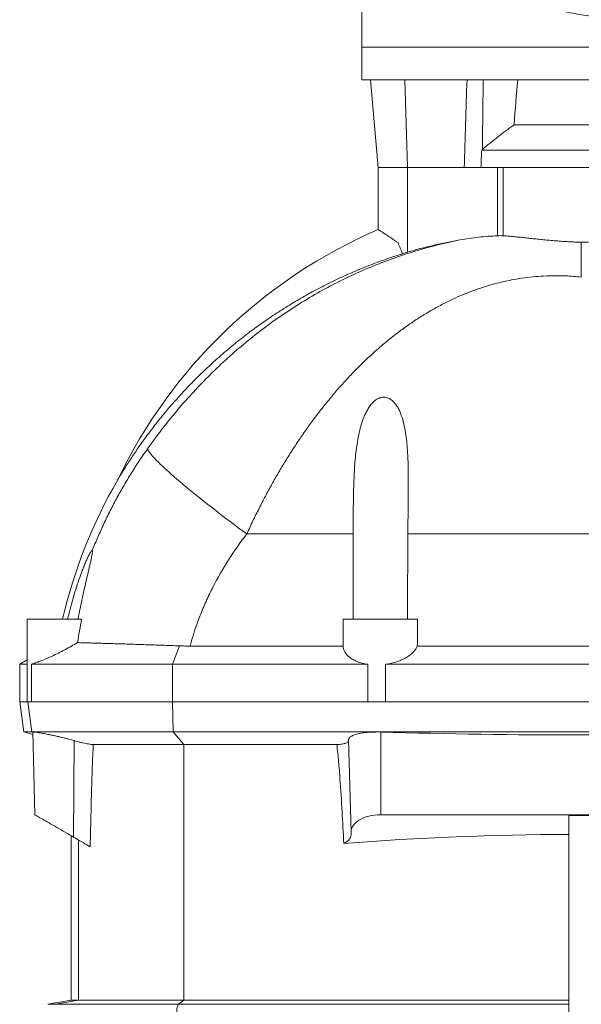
# Model space of a CAD drawing. Header units: millimetres. Extents: x -837 to 609, y -11 to 1826.
# Tile 9 of 11: x 99 to 323, y 1129 to 1521. Entities that reach past the tile are written whole.
import ezdxf

# ---------------------------------------------------------------- set-up
doc = ezdxf.new("R2010")
doc.units = ezdxf.units.MM

msp = doc.modelspace()

# ---------------------------------------------------------------- linework, layer by layer
at = {"color": 7, "linetype": 'Continuous', "lineweight": 15}
for p, q in [((235.47, 1525.48), (235.47, 1510.48)), ((235.47, 1510.48), (235.47, 1497.48)), ((235.47, 1497.48), (322.97, 1497.48)), ((238.91, 1497.48), (241.97, 1462.48)), ((322.97, 1497.48), (410.47, 1497.48)), ((296.12, 1479.48), (349.81, 1479.48)), ((283.51, 1469.74), (283.24, 1469.48)), ((283.24, 1469.48), (362.7, 1469.48)), ((241.97, 1462.48), (241.97, 1437.79)), ((253.7, 1462.48), (241.97, 1462.48)), ((276.3, 1462.48), (253.7, 1462.48)), ((289.51, 1462.48), (276.3, 1462.48)), ((291.86, 1462.48), (289.51, 1462.48)), ((101.97, 1282.48), (101.97, 1249.48)), ((101.97, 1282.48), (123.68, 1282.48)), ((227.97, 1282.48), (227.97, 1279.07)), ((227.97, 1282.48), (257.62, 1282.48)), ((227.97, 1271.74), (227.97, 1279.07)), ((166.9, 1271.74), (227.97, 1271.74)), ((257.56, 1271.74), (388.38, 1271.74)), ((101.97, 1266.21), (98.97, 1264.48)), ((98.97, 1264.48), (98.97, 1249.48)), ((101.97, 1264.48), (98.97, 1264.48)), ((103.64, 1264.48), (103.64, 1249.48)), ((159.86, 1264.48), (103.64, 1264.48)), ((237.8, 1264.48), (159.86, 1264.48)), ((237.8, 1249.48), (237.8, 1264.48)), ((401.02, 1264.48), (244.92, 1264.48)), ((244.92, 1264.48), (244.92, 1249.48)), ((98.97, 1249.48), (100.65, 1237.48)), ((101.97, 1249.48), (98.97, 1249.48)), ((101.97, 1249.48), (103.64, 1249.48)), ((159.86, 1249.48), (103.64, 1249.48)), ((237.8, 1249.48), (159.86, 1249.48)), ((237.8, 1249.48), (244.92, 1249.48)), ((401.02, 1249.48), (244.92, 1249.48)), ((100.65, 1237.48), (104.17, 1236.53)), ((100.65, 1237.48), (103.83, 1237.48)), ((104.38, 1237.48), (103.83, 1237.48)), ((104.15, 1237.42), (105.01, 1204.48)), ((160.23, 1237.48), (104.38, 1237.48)), ((241.55, 1237.48), (160.23, 1237.48)), ((404.39, 1237.48), (241.55, 1237.48)), ((241.55, 1237.48), (242.97, 1237.46)), ((230.16, 1234.43), (231.12, 1197.53)), ((164.38, 1232.44), (128.33, 1232.44)), ((225.44, 1232.44), (164.38, 1232.44)), ((402.97, 1204.48), (242.97, 1204.48)), ((317.97, 1204.17), (327.97, 1204.17)), ((317.97, 1204.17), (317.97, 1106.92)), ((119.47, 1196.13), (119.47, 1130.54)), ((119.47, 1130.54), (110.19, 1128.91)), ((119.47, 1130.54), (122.45, 1130.54)), ((122.45, 1130.54), (164.38, 1130.54)), ((164.38, 1130.54), (317.97, 1130.54))]:
    msp.add_line(p, q, dxfattribs=at)
at = {"color": 8, "linetype": 'Continuous', "lineweight": 0}
for p, q in [((410.47, 1510.48), (235.47, 1510.48)), ((252.52, 1497.48), (253.7, 1462.48)), ((253.7, 1428.8), (253.7, 1462.48)), ((289.51, 1435.32), (289.51, 1462.48)), ((291.86, 1462.48), (354.08, 1462.48)), ((291.86, 1435.32), (291.86, 1462.48)), ((231.98, 1316.41), (189.54, 1316.41)), ((253.79, 1316.41), (392.14, 1316.41)), ((159.86, 1264.48), (162.66, 1271.82)), ((159.86, 1264.48), (159.86, 1249.48)), ((103.83, 1237.48), (102.16, 1249.48)), ((160.23, 1237.48), (159.86, 1249.48)), ((104.15, 1237.39), (103.83, 1237.48)), ((164.38, 1232.44), (160.23, 1237.48)), ((242.97, 1204.48), (242.97, 1237.46)), ((120.45, 1195.56), (120.75, 1234.02)), ((164.38, 1130.54), (164.38, 1232.44)), ((122.45, 1130.54), (122.45, 1194.41)), ((113.26, 1128.91), (122.45, 1130.54)), ((162.33, 1128.91), (164.38, 1130.54)), ((110.19, 1128.91), (113.26, 1128.91)), ((113.26, 1128.91), (162.33, 1128.91)), ((162.33, 1128.91), (317.97, 1128.91))]:
    msp.add_line(p, q, dxfattribs=at)
at = {"color": 7, "linetype": 'Continuous', "lineweight": 15, "flags": 128}
for points in [[(249.91, 1432.49), (250.11, 1431.98), (250.32, 1431.47), (250.53, 1430.94), (250.75, 1430.4), (250.96, 1429.85), (251.19, 1429.3), (251.41, 1428.73), (251.64, 1428.16)], [(105.01, 1204.48), (105.02, 1204.47), (105.07, 1204.45), (105.17, 1204.38), (105.34, 1204.29), (105.57, 1204.16), (105.86, 1203.99), (106.2, 1203.79), (106.59, 1203.56), (107.04, 1203.31), (107.54, 1203.02), (108.09, 1202.7), (108.68, 1202.36), (109.31, 1202), (109.98, 1201.61), (110.69, 1201.2), (111.43, 1200.77), (112.19, 1200.33), (112.98, 1199.88), (113.79, 1199.41), (114.61, 1198.94), (115.45, 1198.45), (116.29, 1197.97), (117.13, 1197.48), (117.98, 1196.99), (118.81, 1196.51), (119.64, 1196.03), (120.45, 1195.56)], [(120.45, 1195.56), (121.19, 1195.14), (121.94, 1194.7), (122.71, 1194.26), (123.47, 1193.82), (124.23, 1193.38), (124.98, 1192.95), (125.72, 1192.52), (126.42, 1192.11), (127.1, 1191.72)]]:
    msp.add_lwpolyline(points, dxfattribs=at)
at = {"color": 8, "linetype": 'Continuous', "lineweight": 0, "flags": 128}
for points in [[(149.9, 1350.3), (150.07, 1349.95), (150.31, 1349.56), (150.6, 1349.13), (150.96, 1348.65), (151.37, 1348.14), (151.84, 1347.59), (152.36, 1347.01), (152.95, 1346.38), (153.58, 1345.72), (154.28, 1345.02), (155.03, 1344.29), (155.83, 1343.52), (156.68, 1342.72), (157.59, 1341.89), (158.54, 1341.03), (159.55, 1340.13), (160.6, 1339.21), (161.7, 1338.26), (162.84, 1337.28), (164.03, 1336.27), (165.27, 1335.24), (166.54, 1334.19), (167.86, 1333.11), (169.21, 1332.01), (170.6, 1330.9), (172.03, 1329.76), (173.48, 1328.61), (174.98, 1327.44), (176.5, 1326.25), (178.05, 1325.05), (179.62, 1323.84), (181.23, 1322.62), (182.85, 1321.39), (184.5, 1320.16), (186.16, 1318.91), (187.84, 1317.67), (189.54, 1316.41)], [(162.33, 1120.04), (162.21, 1120.18), (162.09, 1120.38), (161.98, 1120.65), (161.88, 1120.98), (161.78, 1121.37), (161.7, 1121.81), (161.63, 1122.29), (161.58, 1122.8), (161.54, 1123.35), (161.52, 1123.91), (161.51, 1124.48), (161.52, 1125.05), (161.54, 1125.61), (161.58, 1126.15), (161.63, 1126.66), (161.7, 1127.14), (161.78, 1127.58), (161.88, 1127.97), (161.98, 1128.3), (162.09, 1128.57), (162.21, 1128.77), (162.33, 1128.91)]]:
    msp.add_lwpolyline(points, dxfattribs=at)
at = {"color": 7, "linetype": 'Continuous', "lineweight": 15}
for centre, radius, start, end in [((389.97, 1929.24), 411.27, 259.4499, 280.5501), ((322.97, 1249.48), 205, 113.2722, 154.4159), ((310.97, 1237.48), 200, 149.8257, 166.9971)]:
    msp.add_arc(centre, radius, start, end, dxfattribs=at)
for centre, major_axis, ratio, start_param, end_param in [((322.97, 1205.3), (0, 411.48), 0.087489, 0.781215, 0.841542), ((242.97, 1197.64), (11.84, 0), 0.577416, 1.570796, 3.226763), ((223.13, 1196.66), (8.07, 0), 0.577416, 5.397278, 6.368356), ((322.97, 781.26), (719.5, 0), 0.57735, 1.577746, 1.702849)]:
    msp.add_ellipse(centre, major_axis=major_axis, ratio=ratio, start_param=start_param, end_param=end_param, dxfattribs=at)
for points in [[(277.38, 1497.48), (276.94, 1485.82), (276.59, 1474.15), (276.3, 1462.48)], [(283.24, 1469.48), (283.13, 1467.14), (283.03, 1464.81), (282.92, 1462.48)], [(231.98, 1316.41), (231.96, 1305.1), (231.96, 1293.79), (231.98, 1282.48)], [(253.6, 1282.48), (253.68, 1293.79), (253.74, 1305.1), (253.79, 1316.41)], [(123.68, 1282.48), (123.08, 1279.37), (122.53, 1276.25), (122.04, 1273.12)], [(257.62, 1282.48), (257.6, 1278.9), (257.58, 1275.32), (257.56, 1271.74)]]:
    msp.add_open_spline(points, degree=3, dxfattribs=at)
for points, knots in [([(283.84, 1497.48), (283.78, 1492.15), (283.66, 1482.9), (283.56, 1473.66), (283.51, 1469.74)], [0, 0, 0, 0, 0.576227, 1, 1, 1, 1]), ([(296.12, 1479.48), (295.04, 1478.7), (292.89, 1477.16), (289.72, 1474.74), (286.6, 1472.27), (284.54, 1470.58), (283.51, 1469.74)], [0, 0, 0, 0, 0.249794, 0.499599, 0.749797, 1, 1, 1, 1]), ([(241.97, 1437.79), (241.98, 1437.79), (241.99, 1437.78), (242.14, 1437.68), (242.37, 1437.53), (242.7, 1437.32), (243.11, 1437.04), (243.6, 1436.71), (244.19, 1436.33), (244.85, 1435.89), (245.59, 1435.4), (246.38, 1434.87), (247.2, 1434.31), (248.06, 1433.74), (248.96, 1433.13), (249.6, 1432.7), (249.91, 1432.49)], [0, 0, 0, 0, 0.064792, 0.141658, 0.211341, 0.281027, 0.352576, 0.424129, 0.496979, 0.569835, 0.644368, 0.718904, 0.788631, 0.858361, 0.929179, 1, 1, 1, 1]), ([(274.56, 1433.65), (272.81, 1433.32), (269.31, 1432.67), (264.08, 1431.52), (258.87, 1430.25), (255.42, 1429.29), (253.7, 1428.8)], [0, 0, 0, 0, 0.249713, 0.499425, 0.749713, 1, 1, 1, 1]), ([(289.51, 1435.32), (288.26, 1435.25), (285.76, 1435.11), (282.02, 1434.75), (278.28, 1434.28), (275.8, 1433.86), (274.56, 1433.65)], [0, 0, 0, 0, 0.249552, 0.499102, 0.749552, 1, 1, 1, 1]), ([(291.86, 1435.32), (291.51, 1435.33), (290.79, 1435.37), (289.94, 1435.34), (289.51, 1435.32)], [0, 0, 0, 0, 0.491744, 1, 1, 1, 1]), ([(322.97, 1432.72), (322.12, 1432.74), (320.43, 1432.8), (317.9, 1432.93), (315.36, 1433.08), (312.83, 1433.27), (310.3, 1433.49), (307.84, 1433.72), (305.45, 1433.97), (303.14, 1434.21), (300.87, 1434.46), (298.64, 1434.7), (296.48, 1434.92), (294.19, 1435.14), (292.7, 1435.25), (291.86, 1435.32)], [0, 0, 0, 0, 0.074095, 0.14825, 0.222346, 0.29865, 0.375017, 0.451323, 0.525398, 0.599529, 0.673604, 0.749782, 0.82602, 0.902195, 1, 1, 1, 1]), ([(322.97, 1432.72), (323.81, 1432.74), (325.51, 1432.8), (328.03, 1432.93), (330.57, 1433.08), (333.11, 1433.27), (335.63, 1433.49), (338.09, 1433.72), (340.48, 1433.97), (342.79, 1434.21), (345.06, 1434.46), (347.29, 1434.7), (349.46, 1434.92), (351.75, 1435.14), (353.24, 1435.25), (354.08, 1435.32)], [0, 0, 0, 0, 0.074095, 0.14825, 0.222346, 0.29865, 0.375017, 0.451323, 0.525398, 0.599529, 0.673604, 0.749782, 0.82602, 0.902195, 1, 1, 1, 1]), ([(322.97, 1418.85), (322.97, 1419.67), (322.97, 1421.29), (322.97, 1423.54), (322.97, 1425.67), (322.97, 1427.66), (322.97, 1429.49), (322.97, 1431.21), (322.97, 1432.2), (322.97, 1432.72)], [0, 0, 0, 0, 0.138311, 0.276727, 0.415037, 0.55736, 0.6998, 0.842122, 1, 1, 1, 1]), ([(138.07, 1338), (138.08, 1338.02), (138.09, 1338.05), (138.19, 1338.21), (138.33, 1338.44), (138.53, 1338.79), (138.87, 1339.36), (139.31, 1340.09), (140.04, 1341.28), (141.06, 1342.94), (142.4, 1345.04), (143.86, 1347.27), (145.36, 1349.5), (147.43, 1352.48), (150.11, 1356.19), (153.63, 1360.78), (157.45, 1365.47), (161.6, 1370.25), (165.9, 1374.91), (170.35, 1379.43), (174.99, 1383.85), (179.81, 1388.17), (184.83, 1392.36), (189.98, 1396.4), (195.26, 1400.27), (200.78, 1404.05), (206.56, 1407.73), (212.6, 1411.28), (218.76, 1414.62), (225.07, 1417.77), (231.53, 1420.71), (238.14, 1423.44), (244.84, 1425.95), (249.38, 1427.42), (251.64, 1428.16)], [0, 0, 0, 0, 0.0037314, 0.0062269, 0.0087916, 0.0133348, 0.0179838, 0.0256598, 0.0333467, 0.0490505, 0.0673451, 0.0856585, 0.1039875, 0.1223036, 0.1594249, 0.1965491, 0.2387571, 0.2810007, 0.3232599, 0.3655098, 0.4077229, 0.4511262, 0.494565, 0.5380159, 0.5814554, 0.6248592, 0.6712693, 0.7177078, 0.7641463, 0.8105565, 0.8579023, 0.9052781, 0.952654, 1, 1, 1, 1]), ([(253.7, 1428.8), (253.34, 1428.7), (252.64, 1428.5), (251.96, 1428.3), (251.63, 1428.2)], [0, 0, 0, 0, 0.499134, 1, 1, 1, 1]), ([(253.79, 1316.41), (253.81, 1318.92), (253.83, 1321.41), (253.88, 1326.39), (253.91, 1328.87), (253.96, 1333.82), (253.98, 1336.29), (253.95, 1341.22), (253.91, 1343.66), (253.72, 1348.51), (253.57, 1350.91), (253.19, 1354.48), (253.04, 1355.66), (252.66, 1358.01), (252.44, 1359.18), (251.89, 1361.48), (251.57, 1362.61), (250.98, 1364.26), (250.76, 1364.81), (250.4, 1365.61), (250.28, 1365.87), (250.01, 1366.4), (249.87, 1366.66), (249.43, 1367.42), (249.11, 1367.9), (248.38, 1368.82), (247.98, 1369.25), (247.29, 1369.84), (247.05, 1370.02), (246.54, 1370.34), (246.27, 1370.48), (245.7, 1370.72), (245.41, 1370.81), (244.95, 1370.91), (244.8, 1370.93), (244.48, 1370.96), (244.32, 1370.97), (243.85, 1370.97), (243.54, 1370.94), (243.07, 1370.84), (242.92, 1370.8), (242.61, 1370.7), (242.46, 1370.65), (242.02, 1370.47), (241.74, 1370.33), (241.2, 1370), (240.94, 1369.82), (240.21, 1369.24), (239.77, 1368.81), (238.96, 1367.87), (238.59, 1367.38), (237.92, 1366.37), (237.61, 1365.84), (237.05, 1364.77), (236.79, 1364.22), (236.06, 1362.55), (235.66, 1361.42), (234.95, 1359.13), (234.64, 1357.97), (234.11, 1355.63), (233.89, 1354.45), (233.49, 1352.07), (233.31, 1350.87), (233.02, 1348.46), (232.89, 1347.24), (232.56, 1343.59), (232.41, 1341.15), (232.2, 1336.25), (232.13, 1333.79), (232.04, 1328.85), (232.02, 1326.38), (231.99, 1321.41), (231.98, 1318.92), (231.98, 1316.41)], [0, 0, 0, 0, 0.0625, 0.0625, 0.125, 0.125, 0.1875, 0.1875, 0.25, 0.25, 0.3125, 0.3125, 0.34375, 0.34375, 0.375, 0.375, 0.40625, 0.40625, 0.421875, 0.421875, 0.429687, 0.429687, 0.4375, 0.4375, 0.453125, 0.453125, 0.46875, 0.46875, 0.476562, 0.476562, 0.484375, 0.484375, 0.492187, 0.492187, 0.496094, 0.496094, 0.5, 0.5, 0.507812, 0.507812, 0.511719, 0.511719, 0.515625, 0.515625, 0.523437, 0.523437, 0.53125, 0.53125, 0.546875, 0.546875, 0.5625, 0.5625, 0.578125, 0.578125, 0.59375, 0.59375, 0.625, 0.625, 0.65625, 0.65625, 0.6875, 0.6875, 0.71875, 0.71875, 0.75, 0.75, 0.8125, 0.8125, 0.875, 0.875, 0.9375, 0.9375, 1, 1, 1, 1]), ([(118.08, 1282.48), (118.7, 1285.12), (119.39, 1287.75), (120.51, 1291.67), (120.9, 1292.98), (121.71, 1295.56), (122.14, 1296.84), (123.01, 1299.37), (123.46, 1300.62), (124.16, 1302.44), (124.4, 1303.05), (124.88, 1304.23), (125.12, 1304.81), (125.62, 1305.95), (125.86, 1306.5), (126.23, 1307.28), (126.35, 1307.53), (126.59, 1308.02), (126.71, 1308.25), (126.95, 1308.69), (127.06, 1308.89), (127.28, 1309.25), (127.39, 1309.41), (127.57, 1309.66), (127.66, 1309.75), (127.8, 1309.85), (127.85, 1309.86), (127.89, 1309.83)], [0, 0, 0, 0, 0.25, 0.25, 0.375, 0.375, 0.5, 0.5, 0.625, 0.625, 0.6875, 0.6875, 0.75, 0.75, 0.8125, 0.8125, 0.84375, 0.84375, 0.875, 0.875, 0.90625, 0.90625, 0.9375, 0.9375, 0.96875, 0.96875, 1, 1, 1, 1]), ([(122.2, 1282.48), (122.7, 1285.03), (123.23, 1287.57), (124.05, 1291.36), (124.33, 1292.61), (124.89, 1295.11), (125.18, 1296.35), (125.74, 1298.81), (126.03, 1300.03), (126.58, 1302.42), (126.86, 1303.59), (127.24, 1305.3), (127.36, 1305.85), (127.58, 1306.92), (127.69, 1307.44), (127.81, 1308.15), (127.85, 1308.37), (127.91, 1308.79), (127.94, 1308.99), (127.97, 1309.34), (127.97, 1309.49), (127.96, 1309.66), (127.95, 1309.71), (127.93, 1309.78), (127.91, 1309.81), (127.89, 1309.83)], [0, 0, 0, 0, 0.25, 0.25, 0.375, 0.375, 0.5, 0.5, 0.625, 0.625, 0.75, 0.75, 0.8125, 0.8125, 0.875, 0.875, 0.90625, 0.90625, 0.9375, 0.9375, 0.96875, 0.96875, 0.984375, 0.984375, 1, 1, 1, 1]), ([(122.04, 1273.12), (121.24, 1272.63), (120.42, 1272.15), (118.75, 1271.21), (117.9, 1270.74), (116.6, 1270.05), (116.16, 1269.83), (115.29, 1269.38), (114.86, 1269.17), (113.58, 1268.53), (112.72, 1268.13), (111.46, 1267.54), (111.04, 1267.35), (110.21, 1266.99), (109.81, 1266.81), (108.63, 1266.3), (107.88, 1266), (106.82, 1265.58), (106.47, 1265.45), (105.81, 1265.2), (105.5, 1265.09), (104.61, 1264.78), (104.09, 1264.61), (103.64, 1264.48)], [0, 0, 0, 0, 0.125, 0.125, 0.25, 0.25, 0.3125, 0.3125, 0.375, 0.375, 0.5, 0.5, 0.5625, 0.5625, 0.625, 0.625, 0.75, 0.75, 0.8125, 0.8125, 0.875, 0.875, 1, 1, 1, 1]), ([(162.66, 1271.82), (161.51, 1271.86), (159.22, 1271.94), (155.86, 1272.06), (152.54, 1272.18), (149.28, 1272.28), (146.1, 1272.39), (143.05, 1272.49), (140.16, 1272.58), (137.43, 1272.66), (134.8, 1272.74), (132.3, 1272.82), (129.94, 1272.89), (127.9, 1272.95), (126.15, 1273), (124.66, 1273.04), (123.27, 1273.09), (122.45, 1273.11), (122.04, 1273.12)], [0, 0, 0, 0, 0.064801, 0.129652, 0.194453, 0.26114, 0.327883, 0.394569, 0.459225, 0.523931, 0.588586, 0.655195, 0.72186, 0.788468, 0.84112, 0.893771, 0.946886, 1, 1, 1, 1]), ([(162.66, 1271.82), (163.36, 1271.79), (164.77, 1271.75), (166.19, 1271.74), (166.9, 1271.74)], [0, 0, 0, 0, 0.499634, 1, 1, 1, 1]), ([(227.97, 1271.74), (227.98, 1271.33), (228.04, 1270.93), (228.26, 1270.14), (228.42, 1269.75), (229.06, 1268.61), (229.68, 1267.9), (230.73, 1267.08), (230.96, 1266.92), (231.43, 1266.61), (231.68, 1266.46), (232.45, 1266.04), (233.01, 1265.77), (233.93, 1265.42), (234.24, 1265.31), (234.9, 1265.1), (235.25, 1265), (236.3, 1264.73), (237.03, 1264.59), (237.8, 1264.48)], [0, 0, 0, 0, 0.125, 0.125, 0.25, 0.25, 0.5, 0.5, 0.5625, 0.5625, 0.625, 0.625, 0.75, 0.75, 0.8125, 0.8125, 0.875, 0.875, 1, 1, 1, 1]), ([(244.92, 1264.48), (245.73, 1264.59), (246.52, 1264.73), (248.04, 1265.08), (248.77, 1265.29), (250.2, 1265.77), (250.87, 1266.03), (252.12, 1266.6), (252.71, 1266.91), (254.36, 1267.89), (255.26, 1268.61), (256.17, 1269.56), (256.34, 1269.75), (256.65, 1270.14), (256.79, 1270.34), (257.18, 1270.93), (257.39, 1271.33), (257.56, 1271.74)], [0, 0, 0, 0, 0.125, 0.125, 0.25, 0.25, 0.375, 0.375, 0.5, 0.5, 0.75, 0.75, 0.8125, 0.8125, 0.875, 0.875, 1, 1, 1, 1]), ([(104.17, 1237.42), (104.17, 1237.43), (104.14, 1237.47), (104.28, 1237.47), (104.38, 1237.48)], [0, 0, 0, 0, 0.249414, 1, 1, 1, 1]), ([(104.38, 1237.48), (104.46, 1237.47), (104.64, 1237.47), (105.05, 1237.43), (105.61, 1237.36), (106.33, 1237.25), (107.18, 1237.11), (108.14, 1236.94), (109.21, 1236.74), (110.37, 1236.51), (111.62, 1236.25), (112.93, 1235.96), (114.3, 1235.66), (115.71, 1235.32), (117.14, 1234.97), (118.46, 1234.64), (119.67, 1234.32), (120.39, 1234.12), (120.75, 1234.02)], [0, 0, 0, 0, 0.054847, 0.109693, 0.173614, 0.237737, 0.301662, 0.36603, 0.4306, 0.494975, 0.56053, 0.626287, 0.69185, 0.759053, 0.826463, 0.893672, 0.946836, 1, 1, 1, 1]), ([(230.18, 1234.43), (230.17, 1234.48), (230.15, 1234.66), (230.29, 1234.97), (230.59, 1235.35), (231.07, 1235.7), (231.71, 1236.04), (232.5, 1236.35), (233.43, 1236.63), (234.48, 1236.87), (235.64, 1237.08), (236.89, 1237.24), (238.2, 1237.36), (239.43, 1237.43), (240.55, 1237.47), (241.21, 1237.47), (241.55, 1237.48)], [0, 0, 0, 0, 0.03115, 0.111224, 0.191043, 0.271047, 0.35131, 0.431301, 0.509789, 0.588538, 0.667012, 0.742883, 0.819006, 0.894869, 0.947435, 1, 1, 1, 1]), ([(242.97, 1237.46), (269.63, 1236.68), (296.29, 1236.28), (349.64, 1236.28), (376.31, 1236.68), (402.97, 1237.46)], [0, 0, 0, 0, 0.5, 0.5, 1, 1, 1, 1]), ([(120.75, 1234.02), (121.09, 1233.92), (121.78, 1233.73), (122.9, 1233.45), (124.08, 1233.17), (125.28, 1232.91), (126.41, 1232.7), (127.45, 1232.53), (128.03, 1232.47), (128.33, 1232.44)], [0, 0, 0, 0, 0.129306, 0.258607, 0.407225, 0.555816, 0.701195, 0.846543, 1, 1, 1, 1]), ([(225.44, 1232.44), (225.8, 1232.46), (226.53, 1232.51), (227.51, 1232.65), (228.36, 1232.83), (229.09, 1233.05), (229.64, 1233.3), (230.03, 1233.58), (230.13, 1233.77), (230.17, 1233.86)], [0, 0, 0, 0, 0.143338, 0.286691, 0.430112, 0.573554, 0.720159, 0.866784, 1, 1, 1, 1]), ([(127.1, 1191.72), (127.2, 1196.44), (127.35, 1203.38), (127.58, 1212.52), (127.75, 1218.43), (127.92, 1223.6), (128.09, 1228.02), (128.25, 1230.97), (128.33, 1232.44)], [0, 0, 0, 0, 0.3472097, 0.51035, 0.6734892, 0.7823367, 0.8911822, 1, 1, 1, 1]), ([(225.44, 1232.44), (225.58, 1231.3), (225.86, 1229.04), (226.28, 1224.49), (226.89, 1216.79), (227.56, 1205.93), (228.01, 1197.34), (228.23, 1193.05)], [0, 0, 0, 0, 0.086679, 0.173366, 0.346915, 0.673434, 1, 1, 1, 1])]:
    msp.add_open_spline(points, degree=3, knots=knots, dxfattribs=at)
at = {"color": 8, "linetype": 'Continuous', "lineweight": 0}
for points, knots in [([(274.56, 1433.65), (271.4, 1433.02), (268.26, 1432.3), (262.03, 1430.73), (258.93, 1429.86), (249.73, 1427.03), (243.75, 1424.85), (232.07, 1419.94), (226.37, 1417.2), (218.02, 1412.66), (215.27, 1411.08), (209.82, 1407.77), (207.13, 1406.04), (199.16, 1400.64), (194.05, 1396.81), (184.21, 1388.7), (179.48, 1384.42), (170.4, 1375.42), (166.03, 1370.7), (160.81, 1364.52), (159.77, 1363.27), (157.73, 1360.74), (156.71, 1359.46), (153.72, 1355.58), (151.78, 1352.96), (149.9, 1350.3)], [0, 0, 0, 0, 0.0625, 0.0625, 0.125, 0.125, 0.25, 0.25, 0.375, 0.375, 0.4375, 0.4375, 0.5, 0.5, 0.625, 0.625, 0.75, 0.75, 0.875, 0.875, 0.90625, 0.90625, 0.9375, 0.9375, 1, 1, 1, 1]), ([(189.54, 1316.41), (190.34, 1318.14), (191.93, 1321.59), (194.41, 1326.62), (196.94, 1331.5), (199.52, 1336.24), (202.19, 1340.92), (204.96, 1345.52), (207.81, 1350.05), (210.77, 1354.51), (213.81, 1358.87), (217.03, 1363.25), (220.42, 1367.63), (224, 1371.98), (227.69, 1376.22), (231.61, 1380.45), (235.78, 1384.65), (240.21, 1388.81), (244.79, 1392.77), (249.23, 1396.31), (253.52, 1399.45), (257.63, 1402.24), (261.85, 1404.86), (266.18, 1407.3), (270.43, 1409.47), (274.59, 1411.37), (278.64, 1413.02), (282.46, 1414.38), (286.03, 1415.5), (289.31, 1416.41), (292.64, 1417.2), (296.3, 1417.94), (300.31, 1418.57), (304.66, 1419.05), (309.04, 1419.33), (313.03, 1419.4), (316.62, 1419.32), (319.8, 1419.15), (321.91, 1418.95), (322.97, 1418.85)], [0, 0, 0, 0, 0.031037, 0.062073, 0.091417, 0.120776, 0.150136, 0.179481, 0.20882, 0.238176, 0.267531, 0.296871, 0.328339, 0.359826, 0.391313, 0.422781, 0.457289, 0.491824, 0.526356, 0.560861, 0.589254, 0.617681, 0.646112, 0.674525, 0.702906, 0.727559, 0.752222, 0.77687, 0.795766, 0.814679, 0.833588, 0.85248, 0.876321, 0.900205, 0.924088, 0.947926, 0.965281, 0.982644, 1, 1, 1, 1]), ([(149.9, 1350.3), (148.81, 1348.73), (146.63, 1345.59), (143.53, 1340.77), (140.57, 1335.86), (137.74, 1330.85), (135.05, 1325.73), (132.5, 1320.5), (130.1, 1315.21), (128.63, 1311.62), (127.89, 1309.83)], [0, 0, 0, 0, 0.124102, 0.248257, 0.372411, 0.496512, 0.622356, 0.748256, 0.874157, 1, 1, 1, 1]), ([(166.9, 1271.74), (168.02, 1275.78), (169.34, 1279.77), (171.25, 1284.69), (171.65, 1285.67), (172.46, 1287.62), (172.88, 1288.59), (174.17, 1291.47), (175.08, 1293.37), (177.94, 1298.97), (180.02, 1302.6), (184.52, 1309.66), (186.95, 1313.09), (189.54, 1316.41)], [0, 0, 0, 0, 0.25, 0.25, 0.3125, 0.3125, 0.375, 0.375, 0.5, 0.5, 0.75, 0.75, 1, 1, 1, 1])]:
    msp.add_open_spline(points, degree=3, knots=knots, dxfattribs=at)

doc.saveas('drawing.dxf')
